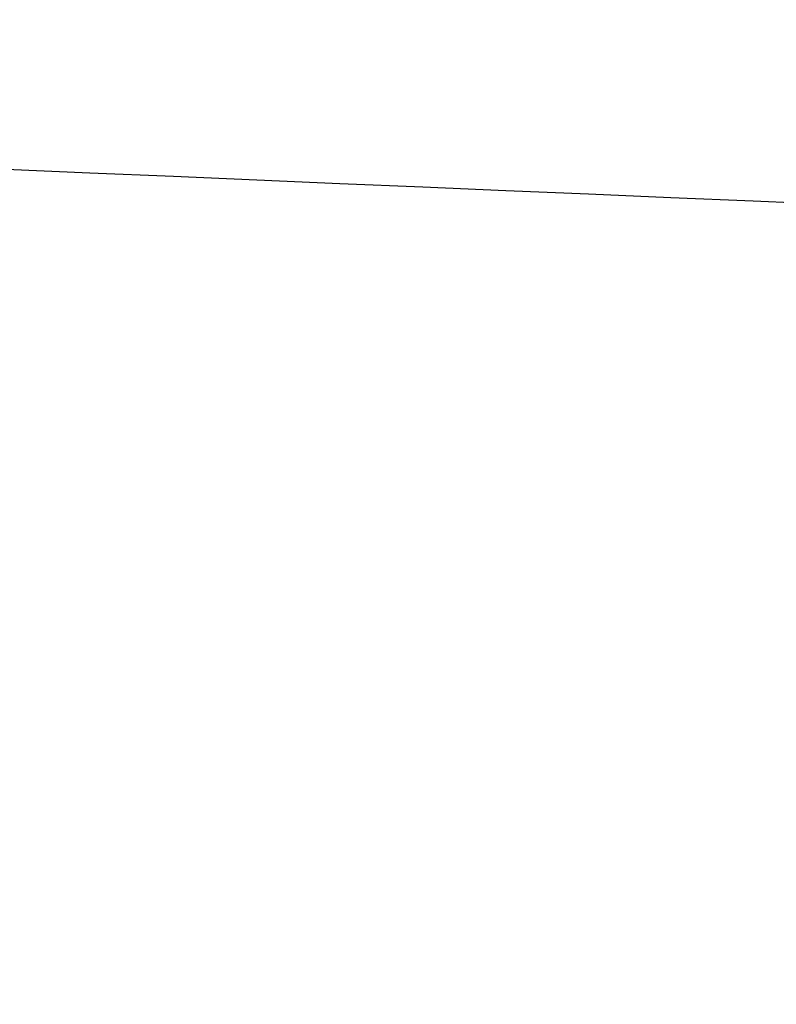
# Model space of a CAD drawing. Header units: centimetres. Extents: x 244 to 444, y 312 to 393.
# Tile 98 of 256: x 262.7945 to 262.8429, y 328.5547 to 328.6177. Entities that reach past the tile are written whole.
import ezdxf

# ---------------------------------------------------------------- set-up
doc = ezdxf.new("R2010")
doc.units = ezdxf.units.CM
doc.layers.add('solide1$solide 4', color=7, linetype='Continuous', true_color=0xff00d4)
doc.layers.add('solide1$SOLIDE11', color=7, linetype='Continuous', true_color=0x000000)

msp = doc.modelspace()

# ---------------------------------------------------------------- linework, layer by layer
at = {"layer": 'solide1$solide 4'}
for points, knots in [([(262.795292, 329.924325, -625.353548), (264.308975, 326.583128, -625.358074), (264.87352, 325.228388, -625.339941), (265.938593, 323.330615, -625.371233), (267.586062, 321.447848, -625.43685), (269.049235, 319.761795, -625.137432), (270.280734, 318.107014, -624.755691), (272.918996, 316.69047, -624.702263), (276.73209, 315.20288, -625.026091), (281.871149, 313.710525, -625.383071), (285.738782, 313.662995, -625.347954), (288.354136, 313.762841, -625.303766), (290.454587, 313.75349, -625.291552), (293.725589, 313.756311, -625.285045), (298.353915, 313.755246, -625.315021), (304.180807, 313.755629, -625.345614), (309.249566, 313.755518, -625.34255), (313.434913, 313.755551, -625.341698), (316.729819, 313.75553, -625.342377), (319.258384, 313.755573, -625.342067), (321.282072, 313.755462, -625.342181), (322.800579, 313.75577, -625.342146), (325.057251, 313.754685, -625.342158), (327.599996, 313.757415, -625.342153), (330.034299, 313.752954, -625.342155), (331.423153, 313.752698, -625.342155), (331.987519, 313.753713, -625.342155)], [0, 0, 0, 0, 10.277159, 20.554318, 30.831477, 47.710693, 64.589909, 81.469125, 125.78083, 163.659916, 201.539002, 220.478545, 239.418087, 258.35763, 310.108584, 361.859538, 413.610492, 448.07415, 475.543818, 503.013485, 516.748319, 530.483153, 544.217987, 578.180131, 598.856618, 612.252532, 612.252532, 612.252532, 612.252532]), ([(262.800646, 329.137543, -644.877589), (264.31413, 325.796346, -644.883642), (264.878601, 324.441605, -644.859389), (265.943535, 322.543832, -644.901242), (267.590788, 320.661065, -644.989007), (269.053769, 318.975012, -644.588528), (270.285107, 317.320231, -644.077938), (272.923022, 315.903688, -644.006476), (276.735618, 314.416097, -644.439606), (281.874003, 312.923743, -644.917077), (285.741129, 312.876212, -644.870107), (288.35614, 312.976058, -644.811005), (290.456316, 312.966707, -644.794667), (293.72689, 312.969529, -644.785963), (298.354609, 312.968464, -644.826057), (304.180737, 312.968846, -644.866977), (309.248832, 312.968735, -644.862879), (313.43363, 312.968768, -644.861739), (316.728105, 312.968747, -644.862647), (319.256339, 312.968791, -644.862232), (321.279761, 312.968679, -644.862385), (322.798069, 312.968987, -644.862338), (325.054445, 312.967902, -644.862355), (327.596857, 312.970633, -644.862348), (330.030856, 312.966171, -644.86235), (331.419545, 312.965915, -644.86235), (331.983855, 312.96693, -644.86235)], [0, 0, 0, 0, 10.277159, 20.554318, 30.831477, 47.710693, 64.589909, 81.469125, 125.78083, 163.659916, 201.539002, 220.478545, 239.418087, 258.35763, 310.108584, 361.859538, 413.610492, 448.07415, 475.543818, 503.013485, 516.748319, 530.483153, 544.217987, 578.180131, 598.856618, 612.252929, 612.252929, 612.252929, 612.252929])]:
    msp.add_open_spline(points, degree=3, knots=knots, dxfattribs=at)
at = {"layer": 'solide1$SOLIDE11'}
msp.add_open_spline([(258.53327, 328.788055, -592.170137), (259.320861, 328.755147, -592.503925), (260.837829, 328.691313, -593.418243), (262.643179, 328.614592, -595.40471), (263.785075, 328.565737, -597.841965), (264.040876, 328.554795, -599.604594), (264.040695, 328.554706, -600.466629)], degree=3, knots=[0.289803, 0.289803, 0.289803, 0.289803, 2.002664, 3.799825, 5.59763, 7.318358, 7.318358, 7.318358, 7.318358], dxfattribs=at)
for points, weights in [([(260.806676, 325.93565, -598.766417), (263.360373, 325.93565, -598.008519), (263.671089, 328.570614, -597.916308)], [1, 0.748891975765, 1]), ([(264.040695, 328.554706, -600.466629), (263.735388, 326.178218, -600.466629), (261.34202, 325.949367, -600.466629)], [1, 0.768404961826, 0.967036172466])]:
    msp.add_rational_spline(points, weights, degree=2, dxfattribs=at)

doc.saveas('drawing.dxf')
